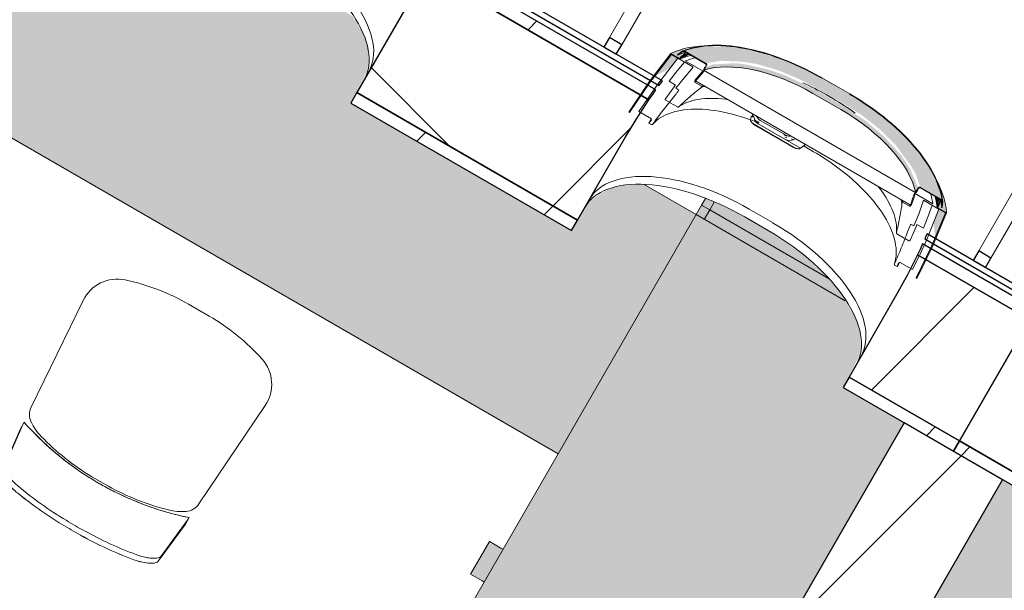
# Model space of a CAD drawing. Header units: centimetres. Extents: x 6036 to 22185, y 5782 to 11383.
# Tile 251 of 256: x 19752 to 19960, y 8951 to 9072. Entities that reach past the tile are written whole.
import ezdxf

# ---------------------------------------------------------------- set-up
doc = ezdxf.new("R2010")
doc.units = ezdxf.units.CM
for name, color, linetype, lineweight in [('A-COLS', 52, 'Continuous', 9), ('A-GENM', 13, 'Continuous', 9), ('I-FURN', 30, 'Continuous', 9), ('S-BEAM', 12, 'Continuous', 9)]:
    doc.layers.add(name, color=color, linetype=linetype, lineweight=lineweight)

# ---------------------------------------------------------------- blocks, each defined once
blk = doc.blocks.new('GEMO_PanelElewacyjny_OknaGoraDolWysokie_Nowe - GEMO_PanelElewacyjny_Standard_240_-6598236-7-02 ZestMeble')
at = {"layer": 'S-BEAM'}
h = blk.add_hatch(dxfattribs=at)
h.set_pattern_fill('FP_52', color=256, style=0, pattern_type=2)
h.set_pattern_definition([(255, (2121.74, 11115.187), (28.977775, -7.76457), [])])
h.paths.add_polyline_path([(-120, -410.62), (-120, -413.16), (-93.1, -413.16), (-93.1, -410.62), (-116.49, -410.62)])
h.paths.add_polyline_path([(-120, -442.72), (-120, -445.26), (-92.5, -445.26), (-92.73, -442.72), (-97.95, -442.72)])
h.paths.add_polyline_path([(-26.9, -410.62), (-26.9, -413.16), (26.9, -413.16), (26.9, -410.62), (-1.31, -410.62)])
h.paths.add_polyline_path([(-27.27, -442.72), (-27.5, -445.26), (27.5, -445.26), (27.27, -442.72), (-25.97, -442.72)])
h.paths.add_polyline_path([(93.1, -410.62), (93.1, -413.16), (120, -413.16), (120, -410.62), (95.84, -410.62)])
h.paths.add_polyline_path([(92.73, -442.72), (92.5, -445.26), (120, -445.26), (120, -442.72), (103.61, -442.72)])
h = blk.add_hatch(dxfattribs=at)
h.set_pattern_fill('FP_51', color=256, style=0, pattern_type=2)
h.set_pattern_definition([(255, (2121.74, 11115.19), (72.44444, -19.41143), []), (345, (2121.74, 11115.19), (19.41143, 72.44444), [])])
h.paths.add_polyline_path([(-120, -413.16), (-120, -442.72), (-92.73, -442.72), (-93.1, -433.27), (-93.1, -413.16), (-115.02, -413.16)])
h.paths.add_polyline_path([(-26.9, -413.16), (-27.15, -440.67), (-27.27, -442.72), (27.27, -442.72), (26.9, -433.27), (26.9, -413.16), (0.16, -413.16)])
h.paths.add_polyline_path([(93.1, -413.16), (93.01, -438.01), (92.73, -442.72), (120, -442.72), (120, -413.16), (115.34, -413.16)])
at = {"layer": 'S-BEAM', "lineweight": 25}
for p, q in [((120, -410.62), (93.1, -410.62)), ((120, -413.16), (120, -410.62)), ((120, -413.16), (93.1, -413.16)), ((93.1, -413.16), (120, -413.16)), ((120, -442.72), (120, -413.16))]:
    blk.add_line(p, q, dxfattribs=at)
blk = doc.blocks.new('GEMO_PanelElewacyjny_OknaGoraDolWysokie_Nowe - GEMO_PanelElewacyjny_Standard_240_-V256-7-02 ZestMeble')
at = {"layer": 'S-BEAM'}
h = blk.add_hatch(dxfattribs=at)
h.set_pattern_fill('FP_54', color=256, style=0, pattern_type=2)
h.set_pattern_definition([(255, (1881.74, 11115.187), (28.977775, -7.76457), [])])
h.paths.add_polyline_path([(-120, -410.62), (-120, -413.16), (-93.1, -413.16), (-93.1, -410.62), (-100.32, -410.62)])
h.paths.add_polyline_path([(-120, -442.72), (-120, -445.26), (-92.5, -445.26), (-92.73, -442.72), (-112.09, -442.72)])
h.paths.add_polyline_path([(-26.9, -410.62), (-26.9, -413.16), (26.9, -413.09), (26.9, -410.62), (-25.35, -410.62)])
h.paths.add_polyline_path([(-27.27, -442.72), (-27.5, -445.26), (27.5, -445.26), (27.27, -442.72), (-24.41, -442.72)])
h.paths.add_polyline_path([(93.1, -410.62), (93.1, -413.16), (120, -413.16), (120, -410.62), (104.23, -410.62)])
h.paths.add_polyline_path([(92.73, -442.72), (92.5, -445.26), (120, -445.26), (120, -442.72), (93.97, -442.72)])
h = blk.add_hatch(dxfattribs=at)
h.set_pattern_fill('FP_53', color=256, style=0, pattern_type=2)
h.set_pattern_definition([(255, (1881.74, 11115.19), (72.44444, -19.41143), []), (345, (1881.74, 11115.19), (19.41143, 72.44444), [])])
h.paths.add_polyline_path([(-120, -413.16), (-120, -442.72), (-92.73, -442.72), (-93.1, -431.76), (-93.1, -413.16), (-104.72, -413.16)])
h.paths.add_polyline_path([(-26.9, -413.16), (-26.99, -438.01), (-27.27, -442.72), (27.27, -442.72), (26.9, -433.27), (26.79, -413.16), (-23.88, -413.16)])
h.paths.add_polyline_path([(93.1, -413.16), (92.84, -440.77), (92.73, -442.72), (120, -442.72), (120, -413.16), (105.69, -413.16)])
at = {"layer": 'S-BEAM', "lineweight": 25}
for p, q in [((-120, -410.62), (-120, -413.16)), ((-93.1, -410.62), (-120, -410.62)), ((-93.1, -413.16), (-93.1, -410.62)), ((26.9, -410.62), (-26.9, -410.62)), ((-26.9, -410.62), (-26.9, -413.16)), ((26.9, -413.16), (26.9, -410.62)), ((-120, -413.16), (-120, -442.72)), ((-93.1, -413.16), (-120, -413.16)), ((-120, -413.16), (-93.1, -413.16)), ((-93.1, -433.27), (-93.1, -413.16)), ((26.9, -413.16), (-26.9, -413.16)), ((-26.9, -413.16), (-26.9, -433.27)), ((-26.9, -413.16), (26.9, -413.16)), ((26.9, -433.27), (26.9, -413.16)), ((-120, -442.72), (-92.73, -442.72)), ((-92.73, -442.72), (-120, -442.72)), ((-27.27, -442.72), (27.27, -442.72)), ((27.27, -442.72), (-27.27, -442.72)), ((-120, -445.26), (-92.5, -445.26)), ((-92.38, -446.41), (-120, -446.41)), ((27.62, -446.41), (-27.62, -446.41)), ((-27.5, -445.26), (27.5, -445.26)), ((-120, -447.57), (-92.24, -447.57)), ((-103.5, -447.57), (-106.5, -447.57)), ((-106.5, -447.57), (-106.5, -449.88)), ((-103.5, -449.88), (-103.5, -447.57)), ((-27.76, -447.57), (27.76, -447.57)), ((-13.5, -447.57), (-16.5, -447.57)), ((-16.5, -447.57), (-16.5, -449.88)), ((-13.5, -449.88), (-13.5, -447.57)), ((-106.5, -449.88), (-103.5, -449.88)), ((-16.5, -449.88), (-13.5, -449.88))]:
    blk.add_line(p, q, dxfattribs=at)
at = {"layer": 'S-BEAM'}
for p, q in [((-62.85, -431.4), (-57.15, -431.4)), ((-62.85, -433.31), (-57.15, -433.31)), ((-57.15, -433.31), (-62.85, -433.31)), ((-106.5, -532.15), (-106.5, -449.88)), ((-103.5, -449.88), (-103.5, -532.15)), ((-16.5, -532.15), (-16.5, -449.88)), ((-13.5, -449.88), (-13.5, -532.15))]:
    blk.add_line(p, q, dxfattribs=at)
at = {"layer": 'S-BEAM', "lineweight": 25, "flags": 128}
for points in [[(-92.73, -442.72), (-93.01, -438.01), (-93.1, -433.27)], [(-26.9, -433.27), (-26.99, -438.01), (-27.27, -442.72)], [(-92.5, -445.26), (-92.62, -443.99), (-92.73, -442.72)], [(-27.27, -442.72), (-27.38, -443.99), (-27.5, -445.26)], [(-92.24, -447.57), (-92.31, -446.99), (-92.38, -446.41)], [(-27.62, -446.41), (-27.69, -446.99), (-27.76, -447.57)]]:
    blk.add_lwpolyline(points, dxfattribs=at)
at = {"layer": 'S-BEAM'}
for centre, major_axis, start_param, end_param in [((-62.85, -416.28), (30.25, 0), 3.141593, 4.712389), ((-57.15, -416.28), (-30.25, 0), 1.570796, 3.141593), ((57.15, -416.28), (30.25, 0), 3.141593, 4.712389), ((-62.85, -418.18), (30.25, 0), 3.141593, 4.712389), ((-62.85, -418.18), (30.25, 0), 3.141593, 4.712389), ((-57.15, -418.18), (30.25, 0), 4.712389, 6.283185), ((-57.15, -418.18), (30.25, 0), 4.712389, 6.283185), ((57.15, -418.18), (30.25, 0), 3.141593, 4.712389), ((57.15, -418.18), (30.25, 0), 3.141593, 4.712389)]:
    blk.add_ellipse(centre, major_axis=major_axis, ratio=0.5, start_param=start_param, end_param=end_param, dxfattribs=at)
blk = doc.blocks.new('FURN_Krzeslo07_P3 - E25-M_Krzeslo01-5860955-7-02 ZestMeble')
at = {"layer": 'I-FURN'}
for p, q in [((-19.05, 23.37), (-20.11, 13.75)), ((-20.11, 13.75), (-19.05, 23.37)), ((20.11, 13.75), (19.05, 23.37)), ((19.05, 23.37), (20.11, 13.75)), ((-19.05, 22.17), (-20.11, 12.55)), ((20.11, 12.55), (19.05, 22.17)), ((2.02, 14.97), (-2.02, 14.97)), ((2.02, 14.97), (-2.02, 14.97)), ((-20.11, 13.75), (-20.11, 12.17)), ((-20.11, 13.75), (-20.11, 12.17)), ((20.11, 12.17), (20.11, 13.75)), ((20.11, 12.17), (20.11, 13.75)), ((-20.44, 8.65), (-22.19, -16.34)), ((-22.19, -16.34), (-20.44, 8.65)), ((22.19, -16.34), (20.44, 8.65)), ((20.44, 8.65), (22.19, -16.34)), ((-2.5, -26.75), (2.5, -26.75)), ((-2.5, -26.75), (2.5, -26.75))]:
    blk.add_line(p, q, dxfattribs=at)
for centre, radius, start, end in [((0, -87.53), 113.19, 88.9393, 91.2066), ((0, -86.33), 113.19, 88.793, 91.0613), ((0, -86.33), 113.19, 88.793, 91.0613), ((-1.01, -37.6), 52.58, 91.1005, 106), ((-1.01, -37.6), 52.58, 91.1005, 106), ((1.01, -37.6), 52.58, 74, 88.8995), ((1.01, -37.6), 52.58, 74, 88.8995), ((-12.23, 1.52), 11.88, 106, 124), ((-12.23, 1.52), 11.88, 106, 124), ((12.23, 1.52), 11.88, 56, 74), ((12.23, 1.52), 11.88, 56, 74), ((-16.86, 8.4), 3.59, 124, 176), ((-16.86, 8.4), 3.59, 124, 176), ((16.86, 8.4), 3.59, 4, 56), ((16.86, 8.4), 3.59, 4, 56), ((-14.21, -16.89), 8, 176, 252.0241), ((-14.21, -16.89), 8, 176, 252.0241), ((14.21, -16.89), 8, 287.9759, 4), ((14.21, -16.89), 8, 287.9759, 4), ((-2.5, 19.19), 45.94, 252.0241, 270), ((-2.5, 19.19), 45.94, 252.0241, 270), ((2.5, 19.19), 45.94, 270, 287.9759), ((2.5, 19.19), 45.94, 270, 287.9759)]:
    blk.add_arc(centre, radius, start, end, dxfattribs=at)
for centre, major_axis, ratio, start_param, end_param in [((-13.09, 24.02), (5.95, 0.77), 0.309857, 1.761569, 3.078031), ((-1.22, -18.48), (61.51, 1.08), 0.73692, 1.5722, 1.774777), ((-1.21, -20.27), (61.51, 0.94), 0.746433, 1.578464, 1.77382), ((1.22, -19.68), (-61.51, 1.08), 0.73688, 4.508409, 4.711012), ((1.21, -19.07), (-61.51, 0.94), 0.746455, 4.509362, 4.704707), ((13.09, 22.82), (-5.95, 0.77), 0.309909, 3.205136, 4.521528), ((0, -37.46), (58.25, 0), 0.907867, 1.218379, 1.923213)]:
    blk.add_ellipse(centre, major_axis=major_axis, ratio=ratio, start_param=start_param, end_param=end_param, dxfattribs=at)
for points, knots in [([(-14.45, 25.69), (-14.77, 25.62), (-15.39, 25.49), (-16.56, 25.16), (-17.8, 24.67), (-18.62, 24.12), (-18.97, 23.68), (-19.03, 23.47), (-19.04, 23.37)], [0, 0, 0, 0, 0.125, 0.25, 0.5, 0.75, 0.875, 1, 1, 1, 1]), ([(19.05, 23.37), (19.04, 23.47), (18.96, 23.68), (18.68, 24.01), (18.25, 24.35), (17.49, 24.79), (16.47, 25.2), (15.27, 25.52), (14.63, 25.65), (14.3, 25.71)], [0, 0, 0, 0, 0.125, 0.25, 0.375, 0.5, 0.75, 0.875, 1, 1, 1, 1]), ([(14.3, 25.71), (14.74, 25.63), (15.59, 25.46), (16.74, 25.1), (17.54, 24.75), (18.06, 24.46), (18.51, 24.16), (18.9, 23.79), (19.03, 23.51), (19.05, 23.37)], [-1, -1, -1, -1, -0.833333, -0.666667, -0.5, -0.416667, -0.333333, -0.166667, 0, 0, 0, 0]), ([(-14.3, 24.51), (-14.74, 24.43), (-15.59, 24.26), (-16.74, 23.9), (-17.54, 23.55), (-18.06, 23.26), (-18.51, 22.96), (-18.9, 22.59), (-19.03, 22.31), (-19.05, 22.17)], [-1, -1, -1, -1, -0.833333, -0.666667, -0.5, -0.416667, -0.333333, -0.166667, 0, 0, 0, 0]), ([(-20.11, 12.17), (-18.81, 12.6), (-16.21, 13.38), (-12.24, 14.28), (-8.87, 14.83), (-6.14, 15.13), (-3.76, 15.33), (-1.03, 15.43), (2.06, 15.41), (5.12, 15.24), (8.19, 14.92), (11.23, 14.45), (15.22, 13.64), (18.17, 12.81), (20.11, 12.17)], [0, 0, 0, 0, 0.1, 0.2, 0.3, 0.35, 0.4, 0.475, 0.55, 0.625, 0.7, 0.775, 0.85, 1, 1, 1, 1])]:
    blk.add_open_spline(points, degree=3, knots=knots, dxfattribs=at)
for points in [[(-2.1, 26.84), (-4.18, 26.8), (-8.32, 26.57), (-12.42, 26.03), (-14.45, 25.69)], [(14.3, 25.71), (12.34, 26.04), (8.39, 26.56), (4.39, 26.79), (2.38, 26.84)]]:
    blk.add_open_spline(points, degree=3, dxfattribs=at)
blk = doc.blocks.new('okno - okno-V384-7-02 ZestMeble')
at = {"layer": 'A-GENM'}
for points in [[(7433.39, 9059.85), (7435.7, 9061.07), (7436.83, 9061.78), (7438.31, 9063.81), (7436.83, 9064.32), (7433.67, 9060.21)], [(7438.31, 9064.35), (7441.16, 9065.6), (7438.68, 9064.62), (7438.31, 9064.35)], [(7438.68, 9063.46), (7440.75, 9064.46), (7439.74, 9064.71), (7438.86, 9063.67)], [(7493.98, 9033.86), (7493.18, 9036.98), (7491.61, 9040.28), (7487.81, 9045.4), (7486.38, 9047.04), (7482.88, 9050.3), (7476.83, 9054.66), (7468.7, 9059.49), (7464.16, 9061.85), (7459.54, 9063.77), (7451.89, 9065.78), (7450.58, 9066.04), (7444.21, 9066.14), (7442.86, 9066.03), (7439.75, 9065.17), (7444.21, 9062.59), (7447.32, 9063.14), (7451.89, 9062.95), (7454.89, 9062.48), (7459.46, 9061.14), (7464.36, 9059.07), (7473.41, 9054.04), (7477.37, 9051.49), (7480.97, 9048.65), (7484.26, 9045.4), (7487.57, 9040.88), (7488.51, 9039.22), (7489.52, 9036.43), (7492.96, 9034.44)], [(7466.83, 9056.25), (7467.29, 9057.05), (7460.94, 9060.07), (7457.69, 9061.22), (7452.44, 9062.39), (7450.4, 9062.63), (7445.66, 9062.35), (7444.19, 9061.84), (7443.83, 9061.19), (7447.4, 9061.79), (7452.53, 9061.48), (7456.77, 9060.53), (7461.21, 9058.97), (7464.36, 9057.53), (7466.67, 9056.34)], [(7472.72, 9052.85), (7473.18, 9053.65), (7467.29, 9057.05), (7466.83, 9056.25), (7471.35, 9053.65)], [(7488.5, 9035.4), (7489.05, 9036.31), (7487.26, 9040.46), (7485.51, 9043.11), (7481.77, 9047.24), (7478.12, 9050.33), (7474.42, 9052.85), (7473.18, 9053.65), (7472.72, 9052.85), (7479.15, 9048.35), (7482.4, 9045.36), (7485.03, 9042.28), (7486.3, 9040.42), (7488.05, 9036.72), (7488.34, 9035.86)], [(7493.04, 9032.07), (7493.5, 9034), (7492.53, 9034.44), (7492.87, 9032.85)], [(7493.99, 9032.2), (7493.98, 9033.93), (7493.75, 9033.86), (7493.66, 9033.74), (7493.98, 9032.23)]]:
    blk.add_hatch(color=256, dxfattribs=at).paths.add_polyline_path(points)
h = blk.add_hatch(color=256, dxfattribs=at)
h.paths.add_polyline_path([(7495, 9031.08), (7493.97, 9035.42), (7493.62, 9035.42), (7494.06, 9032.77), (7493.87, 9032.77), (7493.59, 9033.62), (7493.32, 9032.05), (7494.13, 9031.58)])
h.paths.add_polyline_path([(7438.66, 9063.6), (7439.21, 9064.09), (7439.39, 9064.69), (7438.77, 9064.69), (7439.75, 9065.19), (7444.28, 9066.15), (7439.21, 9065.49), (7436.83, 9064.66), (7437.82, 9064.09)])
h = blk.add_hatch(color=256, dxfattribs=at)
h.paths.add_polyline_path([(7491.62, 9023.56), (7492.11, 9024.61), (7491.71, 9024.52), (7491.68, 9023.83)])
h.paths.add_polyline_path([(7492.55, 9025.69), (7494.75, 9031.22), (7493.41, 9031.86), (7492.3, 9029.12), (7492.57, 9026.11)])
at = {"layer": 'A-GENM', "lineweight": 18}
for p, q in [((7438.66, 9063.6), (7436.83, 9064.66)), ((7436.94, 9064.46), (7438.68, 9063.46)), ((7439.15, 9064.19), (7438.66, 9063.6)), ((7439.74, 9064.71), (7439.65, 9064.77)), ((7439.67, 9065.08), (7444.13, 9062.51)), ((7444.21, 9062.59), (7439.75, 9065.17)), ((7441.48, 9061.84), (7438.31, 9063.67)), ((7441.94, 9061.91), (7439.91, 9063.09)), ((7443.77, 9060.86), (7442.06, 9061.84)), ((7443.72, 9061.22), (7443.83, 9061.19)), ((7488.51, 9035.3), (7443.73, 9061.14)), ((7436.45, 9058.82), (7437.82, 9058.02)), ((7443.4, 9057.74), (7441.82, 9058.65)), ((7441.9, 9059), (7487.57, 9032.64)), ((7437.47, 9055.56), (7438, 9056.26)), ((7438.53, 9056.95), (7437.86, 9057.33)), ((7438.08, 9056.36), (7438.53, 9056.95)), ((7435.7, 9054.85), (7436.52, 9054.38)), ((7436.66, 9054.29), (7438.21, 9053.4)), ((7427.96, 9052.32), (7428.13, 9052.22)), ((7430.06, 9052.44), (7432.76, 9050.88)), ((7432.19, 9050.01), (7432.72, 9049.7)), ((7492.1, 9032.95), (7488.24, 9035.18)), ((7488.5, 9035.4), (7488.58, 9035.32)), ((7489.49, 9036.32), (7493.95, 9033.74)), ((7493.98, 9033.86), (7489.52, 9036.43)), ((7487.31, 9032.39), (7485.73, 9033.3)), ((7493.41, 9031.86), (7490.17, 9033.73)), ((7493.68, 9033.57), (7493.59, 9033.62)), ((7493.04, 9032.07), (7494.78, 9031.07)), ((7495, 9031.08), (7493.17, 9032.13)), ((7488.15, 9028.3), (7487.47, 9028.69)), ((7488.76, 9028.62), (7490.13, 9027.82)), ((7484.56, 9026.64), (7486.11, 9025.75)), ((7486.25, 9025.66), (7487.07, 9025.19)), ((7485.11, 9020.66), (7487.81, 9019.1)), ((7487.81, 9019.1), (7489.25, 9022.02)), ((7484.1, 9020.04), (7484.63, 9019.73)), ((7488.58, 9017.32), (7488.75, 9017.22))]:
    blk.add_line(p, q, dxfattribs=at)
at = {"layer": 'A-GENM'}
for p, q in [((7471.67, 9057.84), (7468.73, 9059.54)), ((7466.83, 9056.25), (7472.72, 9052.85)), ((7471.04, 9055.15), (7469.66, 9055.95)), ((7474.62, 9056.14), (7471.67, 9057.84)), ((7454.17, 9051.92), (7453.83, 9051.33)), ((7454.21, 9051.9), (7454.08, 9051.31)), ((7453.65, 9050.58), (7453.81, 9051.29)), ((7454.02, 9051.41), (7454.24, 9051.37)), ((7454.03, 9049.96), (7457.04, 9048.23)), ((7454.45, 9050.7), (7455.44, 9050.13)), ((7455.27, 9049.84), (7460.86, 9046.61)), ((7460.67, 9047.7), (7455.7, 9050.57)), ((7454.79, 9049.4), (7462.23, 9045.1)), ((7457.04, 9048.23), (7463.19, 9044.67)), ((7460.7, 9047.55), (7461.31, 9047.21)), ((7464.16, 9044.71), (7460.86, 9046.61)), ((7460.89, 9047.06), (7461.32, 9046.98)), ((7462.2, 9046.71), (7462.62, 9046.46)), ((7464.16, 9044.71), (7463.97, 9044.6)), ((7465.11, 9045.4), (7464.16, 9044.71)), ((7464.83, 9045.19), (7466.95, 9043.96))]:
    blk.add_line(p, q, dxfattribs=at)
at = {"layer": 'A-GENM', "flags": 128}
for points in [[(7439.29, 9065.18), (7439.97, 9065.45), (7440.69, 9065.68), (7441.44, 9065.88), (7442.22, 9066.06), (7443.03, 9066.19), (7443.86, 9066.3), (7444.73, 9066.37), (7445.61, 9066.42), (7446.53, 9066.43), (7447.46, 9066.4), (7448.42, 9066.35), (7449.39, 9066.26), (7450.39, 9066.15), (7451.4, 9066), (7452.42, 9065.81), (7453.46, 9065.6), (7454.51, 9065.36), (7455.57, 9065.09), (7456.64, 9064.79), (7457.72, 9064.45), (7458.8, 9064.09), (7459.88, 9063.71), (7460.97, 9063.29), (7462.06, 9062.85), (7463.14, 9062.38), (7464.23, 9061.89), (7465.3, 9061.37), (7466.37, 9060.82), (7467.44, 9060.26), (7468.49, 9059.67), (7468.73, 9059.54)], [(7439.32, 9065.09), (7440, 9065.35), (7440.72, 9065.59), (7441.46, 9065.79), (7442.24, 9065.96), (7443.04, 9066.1), (7443.87, 9066.2), (7444.73, 9066.28), (7445.62, 9066.32), (7446.53, 9066.33), (7447.46, 9066.3), (7448.41, 9066.25), (7449.38, 9066.16), (7450.37, 9066.05), (7451.38, 9065.9), (7452.4, 9065.72), (7453.44, 9065.51), (7454.49, 9065.26), (7455.55, 9064.99), (7456.61, 9064.69), (7457.69, 9064.36), (7458.77, 9064), (7459.85, 9063.61), (7460.93, 9063.2), (7462.02, 9062.76), (7463.1, 9062.29), (7464.18, 9061.8), (7465.26, 9061.28), (7466.33, 9060.74), (7467.39, 9060.17), (7468.44, 9059.59), (7468.68, 9059.45)], [(7494.13, 9033.45), (7494.02, 9034.17), (7493.86, 9034.9), (7493.66, 9035.65), (7493.42, 9036.4), (7493.14, 9037.17), (7492.82, 9037.94), (7492.45, 9038.72), (7492.04, 9039.51), (7491.6, 9040.3), (7491.11, 9041.1), (7490.59, 9041.9), (7490.03, 9042.7), (7489.43, 9043.49), (7488.8, 9044.29), (7488.13, 9045.09), (7487.43, 9045.88), (7486.7, 9046.67), (7485.93, 9047.45), (7485.14, 9048.22), (7484.31, 9048.99), (7483.46, 9049.74), (7482.59, 9050.49), (7481.68, 9051.22), (7480.76, 9051.94), (7479.81, 9052.64), (7478.85, 9053.33), (7477.86, 9054), (7476.86, 9054.66), (7475.84, 9055.29), (7474.8, 9055.91), (7474.57, 9056.05)], [(7494.23, 9033.46), (7494.11, 9034.19), (7493.96, 9034.93), (7493.76, 9035.68), (7493.52, 9036.44), (7493.23, 9037.21), (7492.91, 9037.98), (7492.54, 9038.77), (7492.13, 9039.56), (7491.68, 9040.35), (7491.2, 9041.15), (7490.67, 9041.95), (7490.11, 9042.75), (7489.51, 9043.56), (7488.88, 9044.36), (7488.21, 9045.15), (7487.5, 9045.95), (7486.77, 9046.74), (7486, 9047.52), (7485.21, 9048.29), (7484.38, 9049.06), (7483.53, 9049.82), (7482.65, 9050.56), (7481.75, 9051.3), (7480.82, 9052.02), (7479.87, 9052.72), (7478.9, 9053.41), (7477.91, 9054.09), (7476.91, 9054.74), (7475.89, 9055.38), (7474.85, 9056), (7474.62, 9056.14)], [(7438.47, 9053.42), (7438.89, 9053.7), (7439.35, 9053.95), (7439.83, 9054.18), (7440.34, 9054.39), (7440.88, 9054.58), (7441.45, 9054.74), (7442.04, 9054.88), (7442.66, 9055), (7443.3, 9055.09), (7443.97, 9055.15), (7444.65, 9055.19), (7445.36, 9055.21), (7446.08, 9055.2), (7446.83, 9055.16), (7447.59, 9055.1), (7448.36, 9055.01), (7448.95, 9054.93)], [(7433, 9049.76), (7433.37, 9050.15), (7433.77, 9050.51), (7434.21, 9050.86), (7434.68, 9051.17), (7435.19, 9051.47), (7435.73, 9051.73), (7436.3, 9051.97), (7436.9, 9052.19), (7437.53, 9052.38), (7438.19, 9052.54), (7438.88, 9052.68), (7439.59, 9052.78), (7440.34, 9052.86), (7441.1, 9052.92), (7441.89, 9052.94), (7442.7, 9052.93), (7443.53, 9052.9), (7444.39, 9052.84), (7445.25, 9052.75), (7446.14, 9052.63), (7447.04, 9052.49), (7447.95, 9052.31), (7448.88, 9052.11), (7449.82, 9051.89), (7450.76, 9051.63), (7451.71, 9051.35), (7452.67, 9051.04), (7453.64, 9050.71)], [(7453.83, 9050.64), (7454.6, 9050.36), (7455.39, 9050.04)], [(7454.45, 9050.7), (7454.52, 9050.58), (7454.6, 9050.46)], [(7460.86, 9046.61), (7461.35, 9046.41), (7461.88, 9046.34), (7462.44, 9046.4), (7462.99, 9046.59)], [(7484.02, 9020.3), (7484.17, 9020.82), (7484.28, 9021.35), (7484.36, 9021.9), (7484.4, 9022.47), (7484.4, 9023.05), (7484.36, 9023.65), (7484.28, 9024.27), (7484.17, 9024.9), (7484.02, 9025.54), (7483.83, 9026.19), (7483.6, 9026.86), (7483.34, 9027.53), (7483.03, 9028.21), (7482.7, 9028.9), (7482.32, 9029.6), (7481.91, 9030.3), (7481.47, 9031), (7480.99, 9031.71), (7480.48, 9032.41), (7479.93, 9033.12), (7479.36, 9033.83), (7478.75, 9034.53), (7478.11, 9035.24), (7477.45, 9035.93), (7476.75, 9036.62), (7476.03, 9037.31), (7475.29, 9037.99), (7474.52, 9038.65), (7473.73, 9039.31), (7472.92, 9039.96), (7472.08, 9040.59), (7471.23, 9041.22), (7470.36, 9041.82), (7469.47, 9042.42), (7468.57, 9042.99), (7467.65, 9043.55), (7466.95, 9043.96)], [(7484.45, 9026.87), (7484.48, 9027.38), (7484.47, 9027.9), (7484.43, 9028.44), (7484.36, 9028.98), (7484.25, 9029.55), (7484.1, 9030.12), (7483.93, 9030.7), (7483.72, 9031.29), (7483.47, 9031.89), (7483.2, 9032.5), (7482.89, 9033.11), (7482.55, 9033.73), (7482.18, 9034.35), (7481.78, 9034.98), (7481.35, 9035.61), (7480.88, 9036.24), (7480.52, 9036.71)]]:
    blk.add_lwpolyline(points, dxfattribs=at)
at = {"layer": 'A-GENM', "lineweight": 18, "flags": 128}
for points in [[(7436.83, 9064.66), (7432.24, 9058.68), (7427.96, 9052.32)], [(7428.13, 9052.22), (7432.39, 9058.53), (7436.94, 9064.46)], [(7438.24, 9064.42), (7438.27, 9064.38), (7438.31, 9064.35)], [(7438.68, 9063.46), (7439.21, 9064.09), (7439.74, 9064.71)], [(7438.31, 9063.67), (7434.05, 9058.23), (7430.06, 9052.44)], [(7439.72, 9062.86), (7438.16, 9060.99), (7436.45, 9058.82)], [(7437.86, 9057.33), (7439.68, 9059.61), (7441.54, 9061.81)], [(7441.82, 9058.65), (7442.79, 9059.77), (7443.77, 9060.86)], [(7443.58, 9060.97), (7442.81, 9060.08), (7441.9, 9059)], [(7437.82, 9058.02), (7437.68, 9057.84), (7437.54, 9057.66)], [(7437.54, 9057.66), (7436.59, 9056.41), (7435.66, 9055.14)], [(7443.14, 9057.45), (7443.27, 9057.6), (7443.4, 9057.74)], [(7432.76, 9050.88), (7432.47, 9050.44), (7432.19, 9050.01)], [(7488.24, 9035.18), (7487.79, 9033.79), (7487.31, 9032.39)], [(7487.57, 9032.64), (7488.05, 9033.97), (7488.43, 9035.07)], [(7485.73, 9033.3), (7485.67, 9033.12), (7485.61, 9032.94)], [(7490.17, 9033.73), (7489.21, 9031.02), (7488.15, 9028.3)], [(7493.59, 9033.62), (7493.32, 9032.85), (7493.04, 9032.07)], [(7493.17, 9032.13), (7493.43, 9032.85), (7493.68, 9033.57)], [(7494.78, 9031.07), (7491.92, 9024.16), (7488.58, 9017.32)], [(7488.75, 9017.22), (7492.12, 9024.11), (7495, 9031.08)], [(7489.35, 9022.23), (7490.83, 9025.46), (7493.41, 9031.86)], [(7490.13, 9027.82), (7491.16, 9030.39), (7492, 9032.68)], [(7493.99, 9032.2), (7494.04, 9032.19), (7494.09, 9032.18)], [(7487.47, 9028.69), (7487.14, 9027.88), (7486.8, 9027.08)], [(7487.35, 9025.3), (7487.98, 9026.74), (7488.58, 9028.18)], [(7488.58, 9028.18), (7488.67, 9028.4), (7488.76, 9028.62)], [(7484.63, 9019.73), (7484.87, 9020.19), (7485.11, 9020.66)]]:
    blk.add_lwpolyline(points, dxfattribs=at)
at = {"layer": 'A-GENM', "lineweight": 18}
for centre, radius, start, end in [((7496.86, 8987.06), 97.06, 126.4714, 127.1519), ((7496.67, 8987.27), 96.68, 126.4499, 127.1332), ((7544.12, 9007.05), 113.97, 151.1048, 151.6376), ((7544.56, 9006.94), 114.52, 151.3521, 151.7055), ((7391.47, 9095.19), 113.97, 328.3624, 328.8952), ((7391.15, 9095.51), 114.52, 328.2945, 328.8248), ((7398.06, 9044.2), 96.68, 352.8668, 353.5501), ((7397.79, 9044.26), 97.06, 352.8481, 353.5286)]:
    blk.add_arc(centre, radius, start, end, dxfattribs=at)
at = {"layer": 'A-GENM'}
for centre, major_axis, ratio, start_param, end_param in [((7460.93, 9044.92), (-28.02, 16.18), 0.5, 5.553836, 5.965846), ((7460.68, 9045.6), (-26.39, 15.24), 0.5, 5.850091, 5.945093), ((7460.88, 9044.85), (-26.2, 15.13), 0.5, 5.806952, 5.944981), ((7461.49, 9045.9), (-26.28, 15.17), 0.5, 5.897117, 5.917775), ((7461.49, 9045.9), (-26.2, 15.13), 0.5, 5.895772, 5.91651), ((7460.57, 9045.41), (-24.71, 14.27), 0.5, 5.801588, 5.926484), ((7460.69, 9045.61), (-21.28, 12.28), 0.5, 4.712389, 5.858541), ((7462.91, 9044.26), (-23.38, 13.5), 0.5, 5.8751, 5.900677), ((7459.49, 9043.53), (-21.13, 12.2), 0.5, 5.894825, 5.926539), ((7462.91, 9044.26), (-23.38, 13.5), 0.5, 4.712389, 4.921076), ((7459.35, 9043.29), (-19.66, 11.35), 0.5, 5.835763, 5.907385), ((7459.49, 9043.53), (-19.66, 11.35), 0.5, 5.863953, 5.898486), ((7464.29, 9043.46), (-23.38, 13.5), 0.5, 4.503702, 4.712389), ((7466.58, 9042.21), (-21.28, 12.28), 0.5, 3.566237, 4.712389), ((7455.3, 9035.17), (-23.86, 13.78), 0.5, 6.131104, 6.189074), ((7453.79, 9050.54), (-0.13, 0.075), 0.866025, 0.261799, 1.009122), ((7457.81, 9052.32), (-4.33, 2.5), 0.866025, 1.009122, 1.13865), ((7454, 9051.23), (-0.173, 0.1), 0.866025, 5.096361, 6.544985), ((7454.22, 9051.27), (-0.13, 0.075), 0.866025, 0.261799, 0.510907), ((7454.23, 9051.19), (-0.173, 0.1), 0.866025, 3.633403, 5.096361), ((7455.97, 9051.04), (-1.39, 0.8), 0.866025, 0.49181, 1.570796), ((7456.39, 9051.77), (-1.39, 0.8), 0.866025, 0.707607, 1.570796), ((7461.47, 9049.08), (-2.77, 1.6), 0.5, 1.570796, 1.794664), ((7463.6, 9049.98), (-5.2, 3), 0.866025, 1.964771, 2.085784), ((7463.89, 9044.72), (-0.13, 0.075), 0.866025, 2.085784, 2.6529), ((7465.86, 9042.07), (-28.02, 16.18), 0.5, 3.458932, 3.870942), ((7464.29, 9043.46), (-23.38, 13.5), 0.5, 3.524101, 3.549678), ((7466.46, 9042.01), (-24.71, 14.27), 0.5, 3.498294, 3.62319), ((7465.24, 9039.89), (-19.66, 11.35), 0.5, 3.517393, 3.589015), ((7465.38, 9040.13), (-19.66, 11.35), 0.5, 3.526292, 3.560825), ((7465.82, 9042), (-26.2, 15.12), 0.5, 3.479797, 3.610301), ((7466.42, 9043.05), (-26.2, 15.13), 0.5, 3.508268, 3.529006), ((7466.42, 9043.05), (-26.28, 15.18), 0.5, 3.507003, 3.527661), ((7466.57, 9042.2), (-26.39, 15.24), 0.5, 3.479685, 3.574687), ((7465.38, 9040.13), (-21.13, 12.2), 0.5, 3.498239, 3.53105), ((7460.23, 9032.32), (-23.86, 13.78), 0.5, 3.235704, 3.293674)]:
    blk.add_ellipse(centre, major_axis=major_axis, ratio=ratio, start_param=start_param, end_param=end_param, dxfattribs=at)
at = {"layer": 'A-GENM', "lineweight": 18}
for points, knots in [([(7439.75, 9065.17), (7439.72, 9065.19), (7439.65, 9065.21), (7439.55, 9065.23), (7439.45, 9065.23), (7439.31, 9065.2), (7439.22, 9065.15), (7439.16, 9065.11)], [0, 0, 0, 0, 0.166667, 0.333333, 0.5, 0.666667, 1, 1, 1, 1]), ([(7439.23, 9065.04), (7439.27, 9065.07), (7439.34, 9065.1), (7439.45, 9065.12), (7439.52, 9065.13), (7439.6, 9065.11), (7439.65, 9065.09), (7439.67, 9065.08)], [0, 0, 0, 0, 0.333333, 0.5, 0.666667, 0.833333, 1, 1, 1, 1]), ([(7444.13, 9062.51), (7444.15, 9062.49), (7444.19, 9062.47), (7444.22, 9062.42), (7444.24, 9062.38), (7444.26, 9062.35), (7444.26, 9062.32), (7444.26, 9062.27), (7444.26, 9062.21), (7444.24, 9062.17), (7444.23, 9062.15)], [0, 0, 0, 0, 0.166667, 0.333333, 0.416667, 0.5, 0.583333, 0.666667, 0.833333, 1, 1, 1, 1]), ([(7444.38, 9062.21), (7444.38, 9062.23), (7444.39, 9062.28), (7444.39, 9062.34), (7444.38, 9062.39), (7444.36, 9062.43), (7444.34, 9062.48), (7444.29, 9062.54), (7444.24, 9062.58), (7444.21, 9062.59)], [0.1666667, 0.1666667, 0.1666667, 0.1666667, 0.3333333, 0.4166667, 0.5, 0.5833333, 0.6666667, 0.8333333, 1, 1, 1, 1]), ([(7435.66, 9055.14), (7435.65, 9055.13), (7435.63, 9055.1), (7435.62, 9055.06), (7435.61, 9055.03), (7435.61, 9055.01), (7435.61, 9054.99), (7435.62, 9054.96), (7435.62, 9054.94), (7435.63, 9054.92), (7435.64, 9054.9), (7435.67, 9054.87), (7435.69, 9054.86), (7435.7, 9054.85)], [0, 0, 0, 0, 0.142857, 0.285714, 0.357143, 0.428571, 0.5, 0.571429, 0.625, 0.678571, 0.785714, 0.892857, 1, 1, 1, 1]), ([(7438.21, 9053.4), (7438.23, 9053.39), (7438.25, 9053.38), (7438.28, 9053.37), (7438.31, 9053.37), (7438.34, 9053.37), (7438.37, 9053.38), (7438.43, 9053.4), (7438.47, 9053.42), (7438.5, 9053.45)], [0, 0, 0, 0, 0.166667, 0.25, 0.333333, 0.416667, 0.5, 0.666667, 1, 1, 1, 1]), ([(7432.72, 9049.7), (7432.74, 9049.69), (7432.76, 9049.68), (7432.81, 9049.67), (7432.86, 9049.68), (7432.94, 9049.7), (7432.99, 9049.74), (7433.01, 9049.78)], [0, 0, 0, 0, 0.142857, 0.285714, 0.428571, 0.571429, 1, 1, 1, 1]), ([(7489.52, 9036.43), (7489.49, 9036.45), (7489.44, 9036.47), (7489.36, 9036.48), (7489.3, 9036.48), (7489.26, 9036.47), (7489.22, 9036.46), (7489.16, 9036.43), (7489.1, 9036.38), (7489.07, 9036.34), (7489.05, 9036.31)], [0, 0, 0, 0, 0.166667, 0.333333, 0.416667, 0.5, 0.583333, 0.666667, 0.833333, 1, 1, 1, 1]), ([(7489.13, 9036.23), (7489.15, 9036.25), (7489.17, 9036.28), (7489.22, 9036.32), (7489.26, 9036.34), (7489.29, 9036.35), (7489.32, 9036.36), (7489.37, 9036.36), (7489.43, 9036.35), (7489.47, 9036.33), (7489.49, 9036.32)], [0, 0, 0, 0, 0.166667, 0.333333, 0.416667, 0.5, 0.583333, 0.666667, 0.833333, 1, 1, 1, 1]), ([(7493.95, 9033.74), (7493.97, 9033.73), (7494.01, 9033.7), (7494.06, 9033.64), (7494.1, 9033.57), (7494.13, 9033.47), (7494.13, 9033.39), (7494.13, 9033.34)], [0, 0, 0, 0, 0.166667, 0.333333, 0.5, 0.666667, 1, 1, 1, 1]), ([(7494.23, 9033.32), (7494.24, 9033.39), (7494.23, 9033.49), (7494.19, 9033.62), (7494.14, 9033.72), (7494.07, 9033.8), (7494.01, 9033.84), (7493.98, 9033.86)], [0, 0, 0, 0, 0.333333, 0.5, 0.666667, 0.833333, 1, 1, 1, 1]), ([(7484.46, 9026.91), (7484.45, 9026.88), (7484.45, 9026.82), (7484.46, 9026.76), (7484.48, 9026.72), (7484.5, 9026.69), (7484.52, 9026.67), (7484.54, 9026.65), (7484.56, 9026.64)], [0, 0, 0, 0, 0.333333, 0.5, 0.666667, 0.75, 0.833333, 1, 1, 1, 1]), ([(7487.07, 9025.19), (7487.1, 9025.17), (7487.14, 9025.16), (7487.19, 9025.17), (7487.21, 9025.17), (7487.23, 9025.18), (7487.26, 9025.19), (7487.28, 9025.21), (7487.3, 9025.23), (7487.32, 9025.25), (7487.34, 9025.28), (7487.35, 9025.3)], [0, 0, 0, 0, 0.285714, 0.357143, 0.428571, 0.5, 0.571429, 0.678571, 0.732143, 0.785714, 1, 1, 1, 1]), ([(7484.03, 9020.33), (7484.01, 9020.3), (7484, 9020.24), (7484.01, 9020.18), (7484.02, 9020.14), (7484.03, 9020.12), (7484.04, 9020.09), (7484.06, 9020.07), (7484.08, 9020.05), (7484.09, 9020.04), (7484.1, 9020.04)], [0, 0, 0, 0, 0.333333, 0.5, 0.583333, 0.666667, 0.75, 0.833333, 0.916667, 1, 1, 1, 1])]:
    blk.add_open_spline(points, degree=3, knots=knots, dxfattribs=at)
for points in [[(7438.5, 9053.45), (7439.25, 9054.15), (7440.77, 9055.51), (7442.34, 9056.82), (7443.14, 9057.45)], [(7433.01, 9049.78), (7433.72, 9050.77), (7435.17, 9052.73), (7436.69, 9054.62), (7437.47, 9055.56)], [(7485.61, 9032.94), (7485.45, 9031.93), (7485.11, 9029.91), (7484.69, 9027.91), (7484.46, 9026.91)], [(7486.8, 9027.08), (7486.38, 9025.94), (7485.5, 9023.67), (7484.53, 9021.44), (7484.03, 9020.33)]]:
    blk.add_open_spline(points, degree=3, dxfattribs=at)
at = {"layer": 'A-GENM'}
for points in [[(7455.45, 9049.08), (7455.32, 9049.13), (7455.06, 9049.25), (7454.69, 9049.45), (7454.34, 9049.69), (7454.13, 9049.87), (7454.03, 9049.96)], [(7454.6, 9050.46), (7454.69, 9050.32), (7454.78, 9050.18), (7454.88, 9050.04)], [(7461.99, 9047.22), (7461.87, 9047.22), (7461.64, 9047.26), (7461.42, 9047.33), (7461.31, 9047.38)]]:
    blk.add_open_spline(points, degree=3, dxfattribs=at)
blk.add_open_spline([(7463.19, 9044.67), (7463.05, 9044.72), (7462.76, 9044.83), (7462.28, 9045.06), (7461.88, 9045.31), (7461.63, 9045.5), (7461.57, 9045.54)], degree=3, knots=[0, 0, 0, 0, 0.2, 0.4, 0.7, 0.8, 0.8, 0.8, 0.8], dxfattribs=at)
blk = doc.blocks.new('FURN_Sp_Biurko - Biurko 01-V467-7-02 ZestMeble')
at = {"layer": 'A-GENM'}
h = blk.add_hatch(color=254, dxfattribs=at)
h.paths.add_polyline_path([(-16, 0), (-108.62, 0), (-108.62, -14.9), (-115.99, -15.24), (-117.99, -15.94), (-120.44, -17.61), (-122.68, -20), (-124.7, -23.66), (-124.7, -60), (-16, -60), (-16, -1.15)])
h.paths.add_polyline_path([(-12, -24), (-14, -24), (-14, -52), (-12, -51.74), (-12, -49.43), (-12.5, -49.41), (-12.5, -26.57), (-12, -26.28), (-12, -25.15)])
h.paths.add_polyline_path([(-12, -56), (-14, -56), (-14, -58), (-12, -58), (-12, -56.85)])
for points in [[(-124.7, -23.31), (-125.77, -25.69), (-127.01, -28.92), (-127.01, -58), (-124.7, -58), (-124.7, -23.6)], [(-127.01, -28.92), (-128.65, -36.19), (-129.26, -42.29), (-129.37, -51.44), (-128.92, -58), (-127.01, -58), (-127.01, -31.38)], [(-127.01, -58), (-128.92, -58), (-128.62, -60), (-127.01, -60)], [(-124.7, -58), (-127.01, -58), (-127.01, -60), (-124.7, -60)], [(-66.43, -60), (-124.7, -60), (-124.7, -72.69), (-122.45, -76.24), (-120.07, -78.8), (-116.43, -80.68), (-114.28, -81.1), (-108.62, -81.1), (-108.62, -134.9), (-115.99, -135.24), (-117.99, -135.94), (-120.44, -137.61), (-122.68, -140), (-124.7, -143.76), (-124.69, -192.71), (-122.6, -196.09), (-120.07, -198.8), (-116.43, -200.68), (-114.28, -201.1), (-108.62, -201.1), (-108.48, -215.92), (-66.43, -215.92), (-66.43, -72.69)], [(-35.2, -60), (-43.2, -60), (-43.2, -60.5), (-35.2, -60.5)], [(-35.2, -60.5), (-43.2, -60.5), (-42.89, -63.3), (-35.2, -63.3), (-35.2, -61.32)]]:
    blk.add_hatch(color=254, dxfattribs=at).paths.add_polyline_path(points)
for p, q in [((-124.7, -23.66), (-124.7, -60)), ((-127.01, -58), (-127.01, -28.92)), ((-127.01, -58), (-128.92, -58)), ((-128.92, -58), (-127.01, -58)), ((-124.7, -58), (-127.01, -58)), ((-127.01, -58), (-124.7, -58)), ((-127.01, -60), (-127.01, -58)), ((-127.01, -60), (-128.62, -60)), ((-124.7, -60), (-127.01, -60)), ((-124.7, -60), (-16, -60)), ((-66.43, -60), (-124.7, -60)), ((-124.7, -60), (-124.7, -72.69)), ((-66.43, -215.92), (-66.43, -60)), ((-43.2, -60.5), (-43.2, -60)), ((-35.2, -60), (-35.2, -60.5)), ((-43.2, -60.5), (-43.2, -63.3)), ((-35.2, -63.3), (-35.2, -60.5)), ((-43.2, -63.3), (-35.2, -63.3))]:
    blk.add_line(p, q, dxfattribs=at)
blk = doc.blocks.new('FURN_Sp_Biurko - Biurko 01-V468-7-02 ZestMeble')
at = {"layer": 'A-GENM'}
h = blk.add_hatch(color=254, dxfattribs=at)
h.paths.add_polyline_path([(-12, 58), (-14, 58), (-14, 56), (-12, 56), (-12, 57.15)])
h.paths.add_polyline_path([(-16, 60), (-124.7, 60), (-124.7, 23.31), (-122.6, 19.91), (-119.32, 16.75), (-116.43, 15.32), (-114.28, 14.9), (-108.62, 14.9), (-108.62, 0), (-16, 0), (-16, 58)])
h.paths.add_polyline_path([(-12, 52), (-14, 52), (-14, 24), (-12, 24.26), (-12, 26.57), (-12.5, 26.59), (-12.5, 49.43), (-12, 49.72), (-12, 50.85)])

msp = doc.modelspace()

# ---------------------------------------------------------------- hatches: boundary and pattern name
at = {"layer": 'A-COLS'}
h = msp.add_hatch(dxfattribs=at)
h.set_pattern_fill('FP_35', color=256, style=0, pattern_type=2)
h.set_pattern_definition([(45, (12452.32, 0), (-33.67596, 33.67596), [])])
h.paths.add_polyline_path([(19657.86, 8452.89), (19669.86, 8473.67), (19649.08, 8485.67), (19637.08, 8464.89), (19654.84, 8454.63)])
h.paths.add_polyline_path([(19936.08, 8934.77), (19959.17, 8974.77), (19938.39, 8986.77), (19915.29, 8946.77), (19929.15, 8938.77)])

# ---------------------------------------------------------------- linework, layer by layer
at = {"layer": 'A-COLS', "lineweight": 25}
for p, q in [((19938.39, 8986.77), (19915.29, 8946.77)), ((19959.17, 8974.77), (19938.39, 8986.77)), ((19936.08, 8934.77), (19959.17, 8974.77))]:
    msp.add_line(p, q, dxfattribs=at)

# ---------------------------------------------------------------- block references
at = {"layer": 'A-GENM'}
for name, p, rotation in [('FURN_Sp_Biurko - Biurko 01-V467-7-02 ZestMeble', (19884.08, 8892.7), 240.0000000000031), ('FURN_Sp_Biurko - Biurko 01-V468-7-02 ZestMeble', (19904.86, 8880.7), 239.9999999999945)]:
    msp.add_blockref(name, p, dxfattribs=dict(at, rotation=rotation))
msp.add_blockref('okno - okno-V384-7-02 ZestMeble', (12452.32, 0), dxfattribs=at)
at = {"layer": 'I-FURN', "rotation": 149.9999999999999}
msp.add_blockref('FURN_Krzeslo07_P3 - E25-M_Krzeslo01-5860955-7-02 ZestMeble', (19776.14, 8987.36), dxfattribs=at)
at = {"layer": 'S-BEAM', "rotation": 149.9999999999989}
for name, p in [('GEMO_PanelElewacyjny_OknaGoraDolWysokie_Nowe - GEMO_PanelElewacyjny_Standard_240_-V256-7-02 ZestMeble', (19639.55, 8685.16)), ('GEMO_PanelElewacyjny_OknaGoraDolWysokie_Nowe - GEMO_PanelElewacyjny_Standard_240_-6598236-7-02 ZestMeble', (19847.39, 8565.16))]:
    msp.add_blockref(name, p, dxfattribs=at)

doc.saveas('drawing.dxf')
